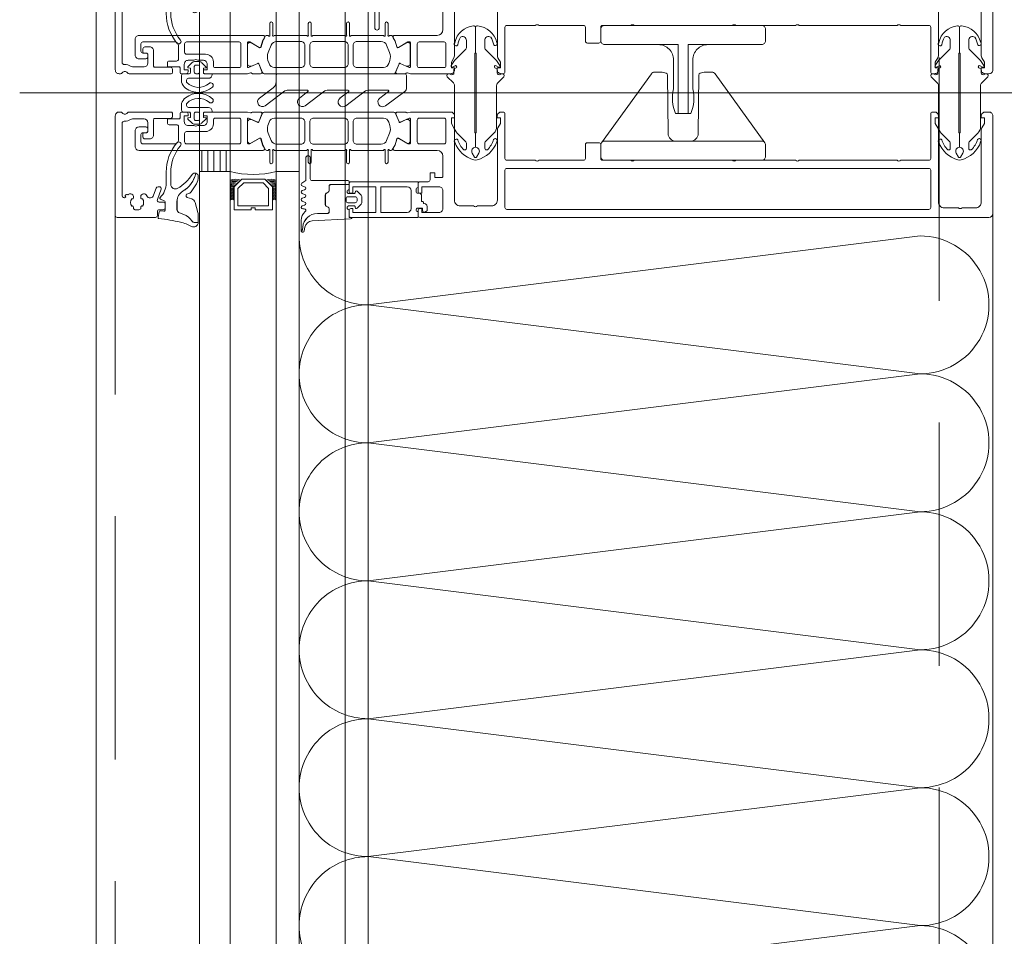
# Model space of a CAD drawing. Header units: millimetres. Extents: x 213386 to 459888, y 74252 to 208052.
# Tile 58 of 256: x 373017 to 373274, y 147737 to 147976. Entities that reach past the tile are written whole.
import ezdxf

# ---------------------------------------------------------------- set-up
doc = ezdxf.new("R2010")
doc.units = ezdxf.units.MM
doc.linetypes.add('ČÁRKOVANÁ', pattern=[19.05, 12.7, -6.35])
doc.layers.add('FASÁDA DETAILNÍ', color=255, linetype='Continuous', lineweight=0)

# ---------------------------------------------------------------- blocks, each defined once
blk = doc.blocks.new('244748_a')
blk.add_lwpolyline([(8.32, -1.69, 0.082248), (6.34, -0.9, -1.09695), (6.94, -0.1, -0.315353), (11.26, -5.15, -0.480529), (10.87, -5.64), (4.27, -5.64), (4.08, -5.45), (-16.53, -5.45), (-16.72, -5.64), (-20.43, -5.64, 0.574019), (-21.93, -4.78), (-22.99, -5.4, 0.524827), (-22.99, -5.9), (-21.93, -6.52, 0.574021), (-20.43, -5.66), (-16.72, -5.66), (-16.53, -5.85), (4.08, -5.85), (4.27, -5.66), (10.87, -5.66, -0.480529), (11.26, -6.15, -0.326229), (6.88, -11.09, -1.09695), (6.28, -10.3, 0.081457), (8.32, -9.61, 0.599203), (7.48, -8.05), (5.52, -8.05, 0.198965), (5.17, -8.2), (2.22, -11.15), (0.93, -12.01, -0.738038), (0.51, -11.62), (0.87, -11, 1), (0.35, -10.7), (0, -11.3), (-0.98, -11.3, 0.619205), (-1.45, -12.06), (-1.28, -12.43, -0.808139), (-2.04, -13.04), (-3.63, -11.44, 0.198906), (-4.34, -11.15), (-14.99, -11.15, -0.198936), (-16.76, -10.42), (-18.98, -8.2, 0.198942), (-19.33, -8.05), (-20.67, -8.05, 0.500217), (-21.09, -8.73, 0.122037), (-18.5, -10.27, -1.093735), (-19.1, -11.07, -0.240768), (-23.7, -6.07, -0.106226), (-23.7, -5.23, -0.256232), (-19, -0.13, -1.093735), (-18.4, -0.92, 0.116856), (-21.09, -2.57, 0.500217), (-20.67, -3.25), (-19.33, -3.25, 0.198942), (-18.98, -3.1), (-16.75, -0.88, -0.198936), (-14.99, -0.15), (-4.34, -0.15, 0.198907), (-3.63, 0.14), (-2.04, 1.74, -0.808139), (-1.28, 1.13), (-1.45, 0.76, 0.619205), (-0.98, 0), (0, 0), (0.35, -0.6, 1), (0.87, -0.3), (0.51, 0.32, -0.738038), (0.93, 0.71), (2.22, -0.15), (5.17, -3.1, 0.198965), (5.52, -3.25), (7.48, -3.25, 0.599203)], format="xyb", close=True)
blk = doc.blocks.new('236134_0100_s_v')
for points in [[(22.8, -23), (22.8, -5), (42, -5, 0.414214), (43, -4), (43, -1, 0.414214), (42, 0), (1, 0, 0.414214), (0, -1), (0, -4, 0.414214), (1, -5), (20.2, -5), (20.2, -23)], [(15, -5, -0.414214), (19, -9), (19, -16.57, 0.165764), (19.53, -23), (23.47, -23, 0.165764), (24, -16.57), (24, -9, -0.414214), (28, -5)]]:
    blk.add_lwpolyline(points, format="xyb")
blk = doc.blocks.new('236134_0200_s_v')
for points in [[(19.58, 5, -0.41166), (17.58, 6.98), (17.45, 22.25, 0.344217), (17.07, 22.73), (16, 23), (14, 23, 0.240828), (13.19, 22.59), (0.19, 4.59)], [(23.42, 5, 0.41166), (25.42, 6.98), (25.55, 22.25, -0.344217), (25.93, 22.73), (27, 23), (29, 23, -0.240828), (29.81, 22.59), (42.81, 4.59)]]:
    blk.add_lwpolyline(points, format="xyb")
blk.add_lwpolyline([(42, 5), (1, 5, 0.414214), (0, 4), (0, 1, 0.414214), (1, 0), (42, 0, 0.414214), (43, 1), (43, 4, 0.414214)], format="xyb", close=True)
blk = doc.blocks.new('284336')
for points in [[(-0.7, -9.6), (-10, -9.6, 0.414511), (-10.51, -10.11), (-10.51, -15.51, -1), (-11.69, -15.51), (-11.69, -9.6), (-12.69, -8.95, -0.668884), (-12.6, -8.23), (-11.99, -8.01, 0.766384), (-11.99, -7.21), (-12.6, -6.99, -0.76831), (-12.6, -6.23), (-11.99, -6.01, 0.766384), (-11.99, -5.21), (-12.6, -4.99, -0.76831), (-12.6, -4.23), (-11.99, -4.01, 0.766384), (-11.99, -3.21), (-12.6, -2.99, -0.877523), (-12.5, -2.22), (-12.1, -2.22, 0.698129), (-11.83, -1.5, -0.220231), (-12.89, 0.78), (-12.89, 3.45, -0.157143), (-12.82, 3.68), (-12.69, 3.42, -0.067482), (-12.48, 2.53, 0.393136), (-8.66, -1.02), (-6.1, -1.02, -0.414214), (-5.61, -1.51), (-5.61, -2.22, -0.267949), (-5.85, -2.65), (-6.35, -2.93, 0.267949), (-6.61, -3.38), (-6.61, -5.84, 0.267949), (-6.35, -6.29), (-5.85, -6.57, -0.267949), (-5.61, -7), (-5.61, -8.11, 0.414215), (-5.1, -8.62), (-0.41, -8.62), (-0.41, -9.31, -0.414212), (-0.7, -9.6)], [(-0.41, 0), (-0.41, -2, 0.990243), (-0.4, -3.02), (0.9, -3.02, 0.414214), (1.21, -2.71), (1.21, -2.61, -0.668123), (1.71, -2.4), (2.75, -3.45, -0.199004), (2.89, -3.79), (2.89, -5.43, -0.199038), (2.75, -5.77), (1.71, -6.82, -0.668191), (1.21, -6.61), (1.21, -6.51, 0.414214), (0.9, -6.2), (-0.4, -6.2, 0.990269), (-0.41, -7.22), (-0.41, -8.6), (-5.1, -8.6, -0.414215), (-5.59, -8.11), (-5.59, -7, 0.267949), (-5.84, -6.56), (-6.34, -6.27, -0.267949), (-6.59, -5.84), (-6.59, -3.38, -0.267949), (-6.34, -2.95), (-5.84, -2.66, 0.267949), (-5.59, -2.22), (-5.59, -1.51, 0.414214), (-6.1, -1), (-8.66, -1, -0.393156), (-12.46, 2.53, 0.067572), (-12.67, 3.43), (-12.8, 3.7, -0.637545), (-12.12, 3.53), (-11.92, 2.53, 0.344315), (-10.06, 0.91), (0, 0.38, -0.406913), (0.39, 0), (-0.41, 0)], [(1.7, -4.31, 0.414235), (1.2, -3.81), (-0.7, -3.81, 0.414214), (-1.2, -4.31), (-1.2, -4.91, 0.414214), (-0.7, -5.41), (1.2, -5.41, 0.414235), (1.7, -4.91), (1.7, -4.31)]]:
    blk.add_lwpolyline(points, format="xyb", close=True)
blk = doc.blocks.new('nesystémový nástavec 18')
for p, q in [((-18, 6.8), (-18, 8.8)), ((-17.5, 9.3), (-15.36, 9.3)), ((-11, 8), (-17, 8)), ((-17, 8), (-17, 6.3)), ((-15.36, 9.3), (0, 9.3)), ((-11, 1.3), (-11, 8)), ((-2.8, 8), (-9.7, 8)), ((-9.7, 1.3), (-9.7, 8)), ((0, 9.3), (0, 7.8)), ((-17, 6.3), (-17.5, 6.3)), ((-1.8, 2.3), (-1.8, 7)), ((-0.5, 7.3), (-0.5, 6.8)), ((0, 6.3), (0.55, 6.3)), ((0.55, 6.3), (0.95, 5.9)), ((0.95, 5.9), (0.95, 4.8)), ((0.95, 4.8), (0.95, 4.14)), ((0.95, 4.14), (1.2, 4.14)), ((1.4, 3.94), (1.4, 3.84)), ((1.6, 3.64), (1.6, 3.64)), ((2.4, 2.84), (2.4, 1.89)), ((-18, 0.5), (-18, 1.8)), ((-17.5, 2.3), (-17, 2.3)), ((-1.8, 0), (-17.5, 0)), ((-17, 2.3), (-17, 1.3)), ((-17, 1.3), (-11, 1.3)), ((-9.7, 1.3), (-2.8, 1.3)), ((0, 0), (-1.8, 0)), ((-0.4, 2.23), (-0.5, 2.04)), ((-0.5, 2.04), (-0.5, 2)), ((1.2, 2.44), (0, 2.44)), ((0, 1.5), (0, 0)), ((1.2, 1.85), (1.2, 2.44)), ((1.8, 1.37), (1.7, 1.35)), ((2.25, 1.63), (1.8, 1.37))]:
    blk.add_line(p, q)
for centre, radius, start, end in [((-17.5, 8.8), 0.5, 90, 180), ((-15.36, 9.8), 0.5, 270, 270.084), ((-2.8, 7), 1, 0, 90), ((0, 7.3), 0.5, 89.9955, 180.0071), ((-17.5, 6.8), 0.5, 180.0012, 269.9988), ((0, 6.8), 0.5, 179.9949, 270.006), ((0.75, 4.8), 0.2, 359.9656, 0.0344), ((1.2, 3.94), 0.2, 359.9707, 90.0249), ((1.6, 3.84), 0.2, 179.9737, 270.035), ((1.6, 2.84), 0.8, 0.0065, 89.9919), ((-17.5, 1.8), 0.5, 89.999, 180.0002), ((-17.5, 0.5), 0.5, 180, 270), ((-2.8, 2.3), 1, 270, 0), ((0, 2), 0.5, 179.9716, 270.0327), ((0, 1.94), 0.5, 89.9975, 144.0007), ((1.7, 1.85), 0.5, 179.9991, 270), ((2.1, 1.89), 0.3, 299.9815, 0.0183)]:
    blk.add_arc(centre, radius, start, end)
blk = doc.blocks.new('433270')
blk.add_lwpolyline([(1, 0, 0.414364), (0, -1), (0, -1.4, 0.255924), (0.23, -1.83, -0.547723), (0.23, -3.17, 0.255924), (0, -3.6), (0, -14.6, 0.414214), (0.3, -14.9), (1.2, -14.9, 0.414214), (1.7, -14.4), (1.7, -10.3, -0.414214), (2, -10), (6, -10, 0.414248), (7, -9), (7, -7.7, 0.414179), (6.5, -7.2), (5.7, -7.2, 0.414232), (5.4, -7.5), (5.4, -8.2, -0.414198), (5.1, -8.5), (2.8, -8.5, -0.414204), (1.8, -7.5), (1.8, -4.49, -0.147432), (1.97, -3.94, 0.147461), (2.4, -2.5), (2.4, -2.3, -0.414214), (2.9, -1.8), (21.87, -1.8, -0.668178), (22.22, -2.65), (22.16, -2.72, 1), (21.59, -3.29), (21.52, -3.35, 0.198912), (21.38, -3.71), (21.38, -4.05, 0.414214), (22.08, -4.75), (22.38, -4.75, 0.576988), (22.64, -4.3, -0.311246), (24.56, -4.3, 0.576988), (24.82, -4.75), (25.3, -4.75, -0.260065), (25.3, -6.65), (24.82, -6.65, 0.576988), (24.56, -7.1, -0.311246), (22.64, -7.1, 0.576988), (22.38, -6.65), (22.08, -6.65, 0.414214), (21.38, -7.35), (21.38, -7.61, 0.267949), (21.63, -8.04), (21.89, -8.2, -0.637047), (21.73, -10), (19.83, -10.7, 0.315299), (19.5, -11.17), (19.5, -11.49, 0.520567), (20.17, -11.96), (22.83, -10.99, -0.520567), (23.5, -11.46), (23.5, -12.5, 0.414062), (24, -13), (25, -13, 0.414186), (25.5, -12.5), (25.5, -11.5, -0.414182), (26, -11), (27, -11, 0.414214), (27.5, -10.5), (27.5, -0.5, 0.414214), (27, 0), (1, 0)], format="xyb", close=True)
blk = doc.blocks.new('284325')
for points in [[(0.84, -5.23, -0.560316), (0.94, -4.73), (1.94, -4.36, 0.3153), (2.14, -4.08), (2.14, -1.89, 0.451558), (1.8, -1.59), (0.9, -1.7, -0.399586), (0.57, -1.46), (0.3, -0.07, -0.415977), (0.53, 0.29, 0.024107), (6.15, 1.24, 0.076636), (8.99, 2.34, -0.577615), (10.79, 1.3), (10.02, 1.37, 0.283171), (9.08, 0.9, -0.168429), (7.07, -0.74), (5.9, -1.16, 0.315302), (5.24, -2.1), (5.24, -4.21, 0.269719), (6.76, -6.82, -0.194797), (10.18, -11.53, -0.342663), (9.17, -11.17, 0.119207), (5.43, -7.59, 0.578571), (3.63, -8.62), (3.63, -11.77, 0.176415), (6.16, -18.72, -1), (5.24, -19.49, -0.176415), (2.43, -11.77), (2.43, -8.89, 0.208286), (0.84, -5.23)], [(8.95, -6.65), (10.32, -8.78, -0.134555), (10.79, -10.63, -0.339795), (10.19, -11.53, 0.194788), (6.76, -6.81, -0.269736), (5.25, -4.21), (5.25, -2.1, -0.315302), (5.9, -1.17), (7.07, -0.74, 0.168429), (9.09, 0.89, -0.283167), (10.01, 1.36), (10.79, 1.29), (10.79, -0.74, -0.070852), (10.71, -1.3), (9.95, -3.93, -0.241839), (9.08, -4.83), (7.93, -5.22, 0.836024), (8.08, -6.19), (8.11, -6.19, -0.255349), (8.95, -6.65)]]:
    blk.add_lwpolyline(points, format="xyb", close=True)
blk = doc.blocks.new('*U4004')
for points in [[(0, 0, 0.414243), (0.1, 0.1), (0, 0.9, -1.0001), (0.2, 0.9), (0.1, 0.1, 0.414228), (0.2, 0, 0.414228)], [(0.2, 0, 0.414243), (0.3, 0.1), (0.2, 0.9, -1.0001), (0.4, 0.9), (0.3, 0.1, 0.414228), (0.4, 0, 0.414228)], [(0.4, 0, 0.414243), (0.5, 0.1), (0.4, 0.9, -1.0001), (0.6, 0.9), (0.5, 0.1, 0.414228), (0.6, 0, 0.414228)], [(0.6, 0, 0.414243), (0.7, 0.1), (0.6, 0.9, -1.0001), (0.8, 0.9), (0.7, 0.1, 0.414228), (0.8, 0, 0.414228)], [(0.8, 0, 0.414243), (0.9, 0.1), (0.8, 0.9, -1.0001), (1, 0.9), (0.9, 0.1, 0.414228), (1, 0, 0.414228)], [(1, 0, 0.414243), (1.1, 0.1), (1, 0.9, -1.0001), (1.2, 0.9), (1.1, 0.1, 0.414228), (1.2, 0, 0.414228)], [(1.2, 0, 0.414243), (1.3, 0.1), (1.2, 0.9, -1.0001), (1.4, 0.9), (1.3, 0.1, 0.414228), (1.4, 0, 0.414228)], [(1.4, 0, 0.414243), (1.5, 0.1), (1.4, 0.9, -1.0001), (1.6, 0.9), (1.5, 0.1, 0.414228), (1.6, 0, 0.414228)], [(1.6, 0, 0.414243), (1.7, 0.1), (1.6, 0.9, -1.0001), (1.8, 0.9), (1.7, 0.1, 0.414228), (1.8, 0, 0.414228)], [(1.8, 0, 0.414243), (1.9, 0.1), (1.8001, 0.9, -1.0001), (2, 0.9), (1.9001, 0.1, 0.414228), (2, 0, 0.414228)]]:
    blk.add_lwpolyline(points, format="xyb")
blk = doc.blocks.new('288126')
for points in [[(-16.5, 0), (16.5, 0)], [(-17, -2.08), (-17, -0.5)], [(17, -0.5), (17, -3.8)], [(-21.36, -6.34), (-17.8, -3.69)], [(-14.71, -4.5), (-19.87, -8.34)], [(-8.83, -4.3), (-14.11, -4.3)], [(-10.96, -6.34), (-8.71, -4.66)], [(-4.31, -4.5), (-9.47, -8.34)], [(1.81, -4.3), (-3.71, -4.3)], [(-0.35, -6.36), (1.93, -4.66)], [(6.33, -4.5), (1.14, -8.37)], [(12.21, -4.3), (6.93, -4.3)], [(10.05, -6.36), (12.33, -4.66)], [(16.6, -4.6), (11.54, -8.37)]]:
    blk.add_lwpolyline(points)
for centre, radius, start, end in [((16.5, -0.5), 0.5, 0, 90), ((-16.5, -0.5), 0.5, 90, 180), ((16, -3.8), 1, 306.7059, 0), ((-20.61, -7.34), 1.25, 126.7059, 306.7059), ((-10.21, -7.34), 1.25, 126.7059, 306.7059), ((0.4, -7.37), 1.25, 126.7059, 306.7059), ((10.8, -7.37), 1.25, 126.7059, 306.7059)]:
    blk.add_arc(centre, radius, start, end)
at = {"extrusion": (0, 0, -1)}
for centre, radius, start, end in [((19, -2.08), 2, 180, 233.2941), ((14.11, -5.3), 1, 53.2941, 90), ((8.83, -4.5), 0.2, 90, 233.2941), ((3.71, -5.3), 1, 53.2941, 90), ((-1.81, -4.5), 0.2, 90, 233.2941), ((-6.93, -5.3), 1, 53.2941, 90), ((-12.21, -4.5), 0.2, 90, 233.2941)]:
    blk.add_arc(centre, radius, start, end, dxfattribs=at)
blk = doc.blocks.new('246426')
for points in [[(-1.84, 0.64), (-2.86, -0.38, 0.198926), (-3.15, -1.09), (-3.15, -2.31, 0.198926), (-2.86, -3.02), (-1.84, -4.04, 0.637051), (-1.5, -3.92), (-1.45, -3.4), (-0.3, -3.4, -0.41484), (0, -3.7), (0, -5.19, 0.414232), (0.5, -5.69), (2.14, -5.69, 0.071862), (2.2, -5.68, 0.157876), (3.73, -4.64, 0.360336), (3.48, 2.39, 0.964062), (2.54, 1.48, -0.403385), (2.25, -4.34, -0.190964), (2.11, -4.39), (1.7, -4.39, -0.414214), (1.2, -3.89), (1.2, 1.31, 0.414201), (0.2, 2.31), (0, 2.31), (0, 0.3, -0.414214), (-0.3, 0), (-1.45, 0), (-1.5, 0.52, 0.637051), (-1.84, 0.64)], [(-2.25, -1.4, -0.414214), (-1.85, -1), (-0.4, -1, -0.414214), (0, -1.4), (0, -2, -0.414214), (-0.4, -2.4), (-1.85, -2.4, -0.414214), (-2.25, -2), (-2.25, -1.4)]]:
    blk.add_lwpolyline(points, format="xyb", close=True)

msp = doc.modelspace()

# ---------------------------------------------------------------- hatches: boundary and pattern name
at = {"layer": 'FASÁDA DETAILNÍ'}
h = msp.add_hatch(dxfattribs=at)
h.set_pattern_fill('ANSI31', color=256, scale=0.5, angle=585)
h.set_pattern_definition([(270, (440451.9952, 137622.2332), (1.5875, -8e-16), [])])
h.paths.add_polyline_path([(373071.638, 147936.654), (373071.638, 147942.154), (373063.638, 147942.154), (373063.638, 147936.654)])

# ---------------------------------------------------------------- linework, layer by layer
for p, q in [((373036.638, 145492.154), (373036.638, 169172.154)), ((373063.638, 145492.154), (373063.638, 169172.154)), ((373071.638, 169172.154), (373071.638, 145492.154)), ((373083.638, 145492.154), (373083.638, 169172.154)), ((373089.638, 169172.154), (373089.638, 145492.154)), ((373101.638, 145492.154), (373101.638, 169172.154)), ((373107.638, 169172.154), (373107.638, 145492.154)), ((373016.692, 147957.154), (373384.93, 147957.154)), ((373063.638, 147527.655), (373063.638, 147936.654)), ((373063.638, 147936.654), (373071.638, 147936.654)), ((373071.638, 147936.654), (373071.638, 147527.655)), ((373083.638, 147527.655), (373083.638, 147936.654)), ((373089.638, 147936.654), (373083.638, 147936.654)), ((373089.638, 147936.654), (373089.638, 147527.655))]:
    msp.add_line(p, q, dxfattribs=at)
at = {"layer": 'FASÁDA DETAILNÍ', "linetype": 'ČÁRKOVANÁ', "ltscale": 5}
for p, q in [((373041.638, 145497.154), (373041.638, 169167.154)), ((373256.638, 145712.154), (373256.638, 168952.154))]:
    msp.add_line(p, q, dxfattribs=at)
at = {"layer": 'FASÁDA DETAILNÍ'}
for points in [[(373267.638, 147985.663), (373267.638, 147966.808, 0.1169365), (373267.772, 147966.308), (373268.438, 147965.154), (373268.438, 147963.654), (373267.638, 147963.654), (373267.638, 147963.154, 0.4142136), (373268.638, 147962.154), (373269.638, 147962.154, 0.4142136), (373270.638, 147963.154), (373270.638, 147988.654, 0.4142135)], [(373141.338, 147985.163), (373141.338, 147966.798, 0.1316504), (373141.472, 147966.298), (373142.133, 147965.154), (373142.133, 147963.654), (373141.333, 147963.654), (373141.333, 147963.154, 0.4142136), (373142.333, 147962.154), (373142.838, 147962.154, 0.4142136), (373143.338, 147962.654), (373143.338, 147974.254, -0.4142136), (373143.838, 147974.754), (373151.238, 147974.754, -0.3999851), (373152.238, 147974.754), (373163.838, 147974.754, -0.4142136), (373164.338, 147974.254), (373164.338, 147970.654, 0.4142136), (373164.838, 147970.154), (373167.838, 147970.154, 0.4142136), (373168.338, 147970.654), (373168.338, 147974.254, -0.4142136), (373168.838, 147974.754), (373176.138, 147974.754, -0.38324), (373177.138, 147974.754), (373202.638, 147974.754, -0.38324), (373203.638, 147974.754), (373219.138, 147974.754, -0.38324), (373220.138, 147974.754), (373245.638, 147974.754, -0.38324), (373246.638, 147974.754), (373253.938, 147974.754, -0.4142136), (373254.438, 147974.254), (373254.438, 147962.654, 0.4142136), (373254.938, 147962.154), (373255.438, 147962.154, 0.4142136), (373256.438, 147963.154), (373256.438, 147963.654), (373255.638, 147963.654), (373255.638, 147965.154), (373256.304, 147966.308, 0.1169365), (373256.438, 147966.808), (373256.438, 147985.663, -0.4142315)], [(373127.138, 147978.955), (373127.138, 147973.656, -0.4141667), (373125.638, 147972.156), (373118.641, 147972.154), (373114.54, 147972.155, 0.5773503), (373114.194, 147971.555), (373114.692, 147970.692), (373115.12, 147969.199, 0.4887011), (373115.559, 147969.023), (373118.025, 147970.454), (373118.446, 147970.454, -0.4325656), (373118.641, 147970.254), (373118.641, 147963.95, -0.5483974), (373118.359, 147963.764), (373115.975, 147964.833, 0.4253361), (373115.708, 147964.725), (373114.892, 147962.702, 0.5315629), (373115.262, 147962.152), (373117.327, 147962.152, 0.2313061), (373117.563, 147962.268, -0.3061853), (373117.883, 147962.372), (373118.641, 147962.154), (373129.144, 147962.154, 0.4142136), (373130.144, 147963.154), (373130.144, 147963.654), (373129.344, 147963.654), (373129.344, 147965.154), (373130.004, 147966.298, 0.1316504), (373130.138, 147966.798), (373130.138, 147985.163, -0.4142136)]]:
    msp.add_lwpolyline(points, format="xyb", dxfattribs=at)
for points in [[(373114.299, 147962.154), (373102.388, 147962.154), (373080.477, 147962.154, -0.3058367), (373080.014, 147962.467), (373079.091, 147964.755, 0.4253361), (373078.824, 147964.862), (373077.205, 147964.146, -0.5437525), (373076.148, 147964.83), (373076.148, 147969.734, -0.5781822), (373077.05, 147970.253), (373079.241, 147968.992, 0.4885049), (373079.68, 147969.169), (373080.115, 147970.683), (373080.877, 147972.004, -0.2824777), (373081.153, 147972.154), (373081.598, 147972.154, 1.4470094), (373081.948, 147972.286), (373081.948, 147975.254, -1), (373082.748, 147975.254), (373082.748, 147972.286, 1.4470094), (373083.099, 147972.153), (373091.638, 147972.154, 1.4470094), (373091.988, 147972.286), (373091.988, 147975.254, -1), (373092.788, 147975.254), (373092.788, 147972.286, 1.4470094), (373093.139, 147972.153), (373101.638, 147972.154, 1.4470094), (373101.988, 147972.286), (373101.988, 147975.254, -1), (373102.788, 147975.254), (373102.788, 147972.286, 1.4470094), (373103.139, 147972.153), (373111.678, 147972.154, 1.4470094), (373112.028, 147972.286), (373112.028, 147975.254, -1), (373112.828, 147975.254), (373112.828, 147972.286, 1.4470094), (373113.179, 147972.153), (373113.624, 147972.154, -0.2824777), (373113.9, 147972.004), (373114.662, 147970.683), (373115.096, 147969.169, 0.4885049), (373115.535, 147968.992), (373117.727, 147970.253, -0.5781822), (373118.628, 147969.734), (373118.628, 147964.83, -0.5437525), (373117.572, 147964.146), (373115.953, 147964.862, 0.4253361), (373115.686, 147964.755), (373114.763, 147962.467, -0.3058367), (373114.299, 147962.154)], [(373076.138, 147962.154), (373065.139, 147962.154, -0.4144257), (373064.638, 147962.654), (373064.638, 147963.148), (373065.638, 147963.148), (373065.638, 147964.648, 0.4142136), (373064.638, 147965.648), (373063.138, 147965.648, 0.3999851), (373062.138, 147965.648), (373060.638, 147965.648, 0.4142136), (373059.638, 147964.648), (373059.638, 147963.154), (373060.638, 147963.154), (373060.638, 147962.654, -0.4144559), (373060.138, 147962.154), (373058.838, 147962.156, -0.4139712), (373058.538, 147962.456), (373058.538, 147963.654, 0.4142136), (373058.238, 147963.954), (373055.238, 147963.954), (373055.238, 147964.954, -0.4142136), (373055.738, 147965.454), (373057.638, 147965.454, 0.4142136), (373058.138, 147965.954), (373058.138, 147969.454, 0.4142056), (373057.138, 147970.454), (373048.838, 147970.455, 0.4142063), (373048.338, 147969.955), (373048.338, 147968.054, 0.414219), (373048.838, 147967.554), (373049.638, 147967.554, -0.4142136), (373050.138, 147967.054), (373050.138, 147966.554, -0.4142136), (373049.638, 147966.054), (373047.838, 147966.054, -0.4142136), (373046.838, 147967.054), (373046.838, 147971.154, -0.4142136), (373047.838, 147972.154), (373076.138, 147972.154), (373080.238, 147972.155, -0.5773503), (373080.585, 147971.555), (373080.086, 147970.692), (373079.659, 147969.199, -0.4887011), (373079.219, 147969.023), (373076.754, 147970.454), (373076.333, 147970.454, 0.4325656), (373076.138, 147970.254), (373076.138, 147963.95, 0.5483974), (373076.42, 147963.764), (373078.804, 147964.833, -0.4253361), (373079.071, 147964.725), (373079.887, 147962.702, -0.5315625), (373079.516, 147962.152), (373077.452, 147962.152, -0.2313061), (373077.216, 147962.268, 0.3061853), (373076.896, 147962.372), (373076.138, 147962.154)], [(373073.938, 147970.454), (373060.238, 147970.454, 0.4142136), (373059.738, 147969.954), (373059.738, 147967.748, 0.4142136), (373060.238, 147967.248), (373065.208, 147967.248, -0.4111388), (373067.238, 147965.248), (373067.238, 147964.254, 0.4142136), (373067.738, 147963.754), (373073.938, 147963.754, 0.4142136), (373074.438, 147964.254), (373074.438, 147969.954, 0.4142136), (373073.938, 147970.454)], [(373083.188, 147963.753), (373090.088, 147963.753, 0.4142178), (373091.088, 147964.753), (373091.088, 147969.554, 0.4142178), (373090.088, 147970.554), (373083.726, 147970.554, 0.305619), (373082.336, 147969.616), (373081.557, 147967.692, 0.1764286), (373081.485, 147965.64), (373081.761, 147964.79, 0.3249157), (373083.188, 147963.753)], [(373093.388, 147963.753), (373101.388, 147963.753, 0.4142136), (373102.388, 147964.753), (373102.388, 147969.554, 0.4142136), (373101.388, 147970.554), (373093.388, 147970.554, 0.4142136), (373092.388, 147969.554), (373092.388, 147964.753, 0.4142136), (373093.388, 147963.753)], [(373104.688, 147963.753), (373111.589, 147963.753, 0.3249157), (373113.015, 147964.79), (373113.291, 147965.64, 0.1764286), (373113.219, 147967.692), (373112.441, 147969.616, 0.305619), (373111.05, 147970.554), (373104.688, 147970.554, 0.4142178), (373103.688, 147969.554), (373103.688, 147964.753, 0.4142178), (373104.688, 147963.753)], [(373127.938, 147964.255, -0.4142136), (373127.438, 147963.755), (373120.938, 147963.755, -0.4142136), (373120.438, 147964.255), (373120.438, 147969.955, -0.4142136), (373120.938, 147970.455), (373127.438, 147970.455, -0.4142136), (373127.938, 147969.955), (373127.938, 147964.255)], [(373076.138, 147952.154), (373065.139, 147952.154, 0.4144257), (373064.638, 147951.654), (373064.638, 147951.161), (373065.638, 147951.161), (373065.638, 147949.661, -0.4142136), (373064.638, 147948.661), (373063.138, 147948.661, -0.3999851), (373062.138, 147948.661), (373060.638, 147948.661, -0.4142136), (373059.638, 147949.661), (373059.638, 147951.154), (373060.638, 147951.154), (373060.638, 147951.654, 0.4144559), (373060.138, 147952.154), (373058.838, 147952.153, 0.4139712), (373058.538, 147951.853), (373058.538, 147950.655, -0.4142136), (373058.238, 147950.355), (373055.238, 147950.355), (373055.238, 147949.355, 0.4142136), (373055.738, 147948.855), (373057.638, 147948.855, -0.4142136), (373058.138, 147948.355), (373058.138, 147944.855, -0.4142056), (373057.138, 147943.855), (373048.838, 147943.854, -0.4142063), (373048.338, 147944.354), (373048.338, 147946.254, -0.414219), (373048.838, 147946.754), (373049.638, 147946.754, 0.4142136), (373050.138, 147947.254), (373050.138, 147947.754, 0.4142136), (373049.638, 147948.254), (373047.838, 147948.254, 0.4142136), (373046.838, 147947.254), (373046.838, 147943.154, 0.4142136), (373047.838, 147942.154), (373076.138, 147942.154), (373080.238, 147942.154, 0.5773503), (373080.585, 147942.754), (373080.086, 147943.617), (373079.659, 147945.11, 0.4887011), (373079.219, 147945.286), (373076.754, 147943.854), (373076.333, 147943.854, -0.4325656), (373076.138, 147944.054), (373076.138, 147950.359, -0.5483974), (373076.42, 147950.545), (373078.804, 147949.476, 0.4253361), (373079.071, 147949.584), (373079.887, 147951.607, 0.5315625), (373079.516, 147952.157), (373077.452, 147952.157, 0.2313061), (373077.216, 147952.041, -0.3061853), (373076.896, 147951.937), (373076.138, 147952.154)], [(373114.299, 147952.154), (373102.388, 147952.155), (373080.477, 147952.154, 0.3058367), (373080.014, 147951.842), (373079.091, 147949.554, -0.4253361), (373078.824, 147949.447), (373077.205, 147950.163, 0.5437525), (373076.148, 147949.479), (373076.148, 147944.574, 0.5781822), (373077.05, 147944.056), (373079.241, 147945.317, -0.4885049), (373079.68, 147945.14), (373080.115, 147943.626), (373080.877, 147942.305, 0.2824777), (373081.153, 147942.155), (373081.598, 147942.155, -1.4470094), (373081.948, 147942.023), (373081.948, 147939.055, 1), (373082.748, 147939.055), (373082.748, 147942.023, -1.4470094), (373083.099, 147942.156), (373091.638, 147942.155, -1.4470094), (373091.988, 147942.023), (373091.988, 147939.055, 1), (373092.788, 147939.055), (373092.788, 147942.023, -1.4470094), (373093.139, 147942.156), (373101.638, 147942.155, -1.4470094), (373101.988, 147942.023), (373101.988, 147939.055, 1), (373102.788, 147939.055), (373102.788, 147942.023, -1.4470094), (373103.139, 147942.156), (373111.678, 147942.155, -1.4470094), (373112.028, 147942.023), (373112.028, 147939.055, 1), (373112.828, 147939.055), (373112.828, 147942.023, -1.4470094), (373113.179, 147942.156), (373113.624, 147942.155, 0.2824777), (373113.9, 147942.305), (373114.662, 147943.626), (373115.096, 147945.14, -0.4885049), (373115.535, 147945.317), (373117.727, 147944.056, 0.5781822), (373118.628, 147944.574), (373118.628, 147949.479, 0.5437525), (373117.572, 147950.163), (373115.953, 147949.447, -0.4253361), (373115.686, 147949.554), (373114.763, 147951.842, 0.3058367), (373114.299, 147952.154)], [(373269.638, 147924.654), (373121.138, 147924.654, -0.4142136), (373120.638, 147925.154), (373120.638, 147926.454, -0.4142197), (373121.138, 147926.954), (373121.638, 147926.954), (373121.638, 147925.954), (373126.138, 147925.954, 0.4142136), (373127.138, 147926.954), (373127.138, 147931.654, 0.4142136), (373126.138, 147932.654), (373121.638, 147932.654), (373121.638, 147930.954), (373121.138, 147930.954, -0.4142012), (373120.638, 147931.454), (373120.638, 147933.454, -0.4142136), (373121.138, 147933.954), (373123.282, 147933.954, 0.4142136), (373123.782, 147934.454), (373123.782, 147936.254), (373125.033, 147936.254), (373125.033, 147935.054), (373126.838, 147935.054, 0.4142136), (373127.138, 147935.354), (373127.138, 147940.653, 0.4141667), (373125.638, 147942.153), (373118.641, 147942.154), (373114.54, 147942.154, -0.5773503), (373114.194, 147942.754), (373114.692, 147943.617), (373115.12, 147945.11, -0.4887011), (373115.559, 147945.286), (373118.025, 147943.854), (373118.446, 147943.854, 0.4325656), (373118.641, 147944.054), (373118.641, 147950.359, 0.5483974), (373118.359, 147950.545), (373115.975, 147949.476, -0.4253361), (373115.708, 147949.584), (373114.892, 147951.607, -0.5315629), (373115.262, 147952.157), (373117.327, 147952.157, -0.2313061), (373117.563, 147952.041, 0.3061853), (373117.883, 147951.937), (373118.641, 147952.154), (373129.144, 147952.154, -0.4142136), (373130.144, 147951.154), (373130.144, 147950.654), (373129.344, 147950.654), (373129.344, 147949.154), (373130.004, 147948.011, -0.1316504), (373130.138, 147947.511), (373130.138, 147929.146, 0.4142136), (373131.638, 147927.646), (373135.139, 147927.646, 0.3999851), (373136.139, 147927.646), (373139.838, 147927.646, 0.4142136), (373141.338, 147929.146), (373141.338, 147947.511, -0.1316504), (373141.472, 147948.011), (373142.133, 147949.154), (373142.133, 147950.654), (373141.333, 147950.654), (373141.333, 147951.154, -0.4142136), (373142.333, 147952.154), (373142.838, 147952.154, -0.4142136), (373143.338, 147951.654), (373143.338, 147940.054, 0.4142136), (373143.838, 147939.554), (373151.238, 147939.554, 0.3999851), (373152.238, 147939.554), (373163.838, 147939.554, 0.4142136), (373164.338, 147940.054), (373164.338, 147943.654, -0.4142136), (373164.838, 147944.154), (373167.838, 147944.154, -0.4142136), (373168.338, 147943.654), (373168.338, 147940.054, 0.4142136), (373168.838, 147939.554), (373176.138, 147939.554, 0.38324), (373177.138, 147939.554), (373202.638, 147939.554, 0.38324), (373203.638, 147939.554), (373219.138, 147939.554, 0.38324), (373220.138, 147939.554), (373245.638, 147939.554, 0.38324), (373246.638, 147939.554), (373253.938, 147939.554, 0.4142136), (373254.438, 147940.054), (373254.438, 147951.654, -0.4142136), (373254.938, 147952.154), (373255.438, 147952.154, -0.4142136), (373256.438, 147951.154), (373256.438, 147950.654), (373255.638, 147950.654), (373255.638, 147949.154), (373256.304, 147948.001, -0.1169365), (373256.438, 147947.501), (373256.438, 147928.646, 0.4142315), (373257.938, 147927.146), (373261.648, 147927.146, 0.3999851), (373262.648, 147927.146), (373266.138, 147927.146, 0.4142315), (373267.638, 147928.646), (373267.638, 147947.501, -0.1169365), (373267.772, 147948.001), (373268.438, 147949.154), (373268.438, 147950.654), (373267.638, 147950.654), (373267.638, 147951.154, -0.4142136), (373268.638, 147952.154), (373269.638, 147952.154, -0.4142136), (373270.638, 147951.154), (373270.638, 147925.654, -0.4142135), (373269.638, 147924.654)], [(373073.938, 147943.854), (373060.238, 147943.854, -0.4142136), (373059.738, 147944.354), (373059.738, 147946.561, -0.4142136), (373060.238, 147947.061), (373065.208, 147947.061, 0.4111388), (373067.238, 147949.061), (373067.238, 147950.054, -0.4142136), (373067.738, 147950.554), (373073.938, 147950.554, -0.4142136), (373074.438, 147950.054), (373074.438, 147944.354, -0.4142136), (373073.938, 147943.854)], [(373083.188, 147950.555), (373090.088, 147950.556, -0.4142178), (373091.088, 147949.556), (373091.088, 147944.755, -0.4142178), (373090.088, 147943.755), (373083.726, 147943.755, -0.305619), (373082.336, 147944.693), (373081.557, 147946.617, -0.1764286), (373081.485, 147948.669), (373081.761, 147949.519, -0.3249157), (373083.188, 147950.555)], [(373093.388, 147950.555), (373101.388, 147950.555, -0.4142136), (373102.388, 147949.555), (373102.388, 147944.755, -0.4142136), (373101.388, 147943.755), (373093.388, 147943.755, -0.4142136), (373092.388, 147944.755), (373092.388, 147949.555, -0.4142136), (373093.388, 147950.555)], [(373104.688, 147950.556), (373111.589, 147950.555, -0.3249157), (373113.015, 147949.519), (373113.291, 147948.669, -0.1764286), (373113.219, 147946.617), (373112.441, 147944.693, -0.305619), (373111.05, 147943.755), (373104.688, 147943.755, -0.4142178), (373103.688, 147944.755), (373103.688, 147949.556, -0.4142178), (373104.688, 147950.556)], [(373127.938, 147950.054, 0.4142136), (373127.438, 147950.554), (373120.938, 147950.554, 0.4142136), (373120.438, 147950.054), (373120.438, 147944.354, 0.4142136), (373120.938, 147943.854), (373127.438, 147943.854, 0.4142136), (373127.938, 147944.354), (373127.938, 147950.054)], [(373143.838, 147926.754), (373253.938, 147926.754, 0.4142136), (373254.438, 147927.254), (373254.438, 147936.954, 0.4142136), (373253.938, 147937.454), (373143.838, 147937.454, 0.4142136), (373143.338, 147936.954), (373143.338, 147927.254, 0.4142136), (373143.838, 147926.754)]]:
    msp.add_lwpolyline(points, format="xyb", close=True, dxfattribs=at)
for points in [[(373063.638, 147936.654), (373063.638, 147942.154), (373071.638, 147942.154), (373071.638, 147936.654)], [(373082.638, 147926.654), (373082.638, 147932.654), (373080.638, 147934.654), (373074.638, 147934.654), (373072.638, 147932.654), (373072.638, 147926.654), (373077.138, 147926.654), (373077.138, 147927.154), (373078.138, 147927.154), (373078.138, 147926.654)], [(373073.638, 147927.654), (373081.638, 147927.654), (373081.638, 147932.24), (373080.224, 147933.654), (373075.191, 147933.654), (373073.638, 147932.24)], [(373270.638, 147538.654), (373270.638, 147925.654)]]:
    msp.add_lwpolyline(points, close=True, dxfattribs=at)
for centre, radius, start, end in [((373077.638, 147958.546), 22.699, 254.67278, 285.32722), ((373072.99, 147931.104), 3.546, 67.29382, 112.40905), ((373072.876, 147931.47), 2.897, 65.30667, 115.29515), ((373082.287, 147931.104), 3.546, 67.59095, 112.70618), ((373082.401, 147931.47), 2.897, 64.70485, 114.69333), ((373072.708, 147931.819), 2.248, 61.52734, 118.40281), ((373072.563, 147932.063), 1.712, 57.29495, 122.68565), ((373072.424, 147932.224), 1.263, 51.96563, 128.49956), ((373072.276, 147932.314), 0.879, 43.99491, 136.49644), ((373072.138, 147932.302), 0.596, 33.03656, 146.96344), ((373072.138, 147932.009), 0.596, 33.03656, 146.96344), ((373072.138, 147931.717), 0.596, 33.03656, 146.96344), ((373072.138, 147931.424), 0.596, 33.03656, 146.96344), ((373072.138, 147931.132), 0.596, 33.03656, 146.96344), ((373082.569, 147931.819), 2.248, 61.59719, 118.47266), ((373082.714, 147932.063), 1.712, 57.31435, 122.70505), ((373082.852, 147932.224), 1.263, 51.50044, 128.03437), ((373083, 147932.314), 0.879, 43.50356, 136.00509), ((373083.138, 147932.302), 0.596, 33.03656, 146.96344), ((373083.138, 147932.009), 0.596, 33.03656, 146.96344), ((373083.138, 147931.717), 0.596, 33.03656, 146.96344), ((373083.138, 147931.424), 0.596, 33.03656, 146.96344), ((373083.138, 147931.132), 0.596, 33.03656, 146.96344), ((373072.138, 147930.839), 0.596, 33.03656, 146.96344), ((373072.138, 147930.547), 0.596, 33.03656, 146.96344), ((373072.138, 147930.254), 0.596, 33.03656, 146.96344), ((373072.138, 147929.962), 0.596, 33.03656, 146.96344), ((373072.138, 147929.669), 0.596, 33.03656, 146.96344), ((373072.138, 147929.377), 0.596, 33.03656, 146.96344), ((373072.138, 147929.084), 0.596, 33.03656, 146.96344), ((373072.138, 147928.792), 0.596, 33.03656, 146.96344), ((373083.138, 147930.839), 0.596, 33.03656, 146.96344), ((373083.138, 147930.547), 0.596, 33.03656, 146.96344), ((373083.138, 147930.254), 0.596, 33.03656, 146.96344), ((373083.138, 147929.962), 0.596, 33.03656, 146.96344), ((373083.138, 147929.669), 0.596, 33.03656, 146.96344), ((373083.138, 147929.377), 0.596, 33.03656, 146.96344), ((373083.138, 147929.084), 0.596, 33.03656, 146.96344), ((373083.138, 147928.792), 0.596, 33.03656, 146.96344)]:
    msp.add_arc(centre, radius, start, end, dxfattribs=at)

# ---------------------------------------------------------------- block references
for name, p in [('284336', (373121.048, 147989.654)), ('284325', (373052.498, 147989.654)), ('236134_0100_s_v', (373168.338, 147974.754)), ('236134_0200_s_v', (373168.338, 147939.554)), ('288126', (373100.628, 147962.154)), ('nesystémový nástavec 18', (373120.638, 147924.654))]:
    msp.add_blockref(name, p, dxfattribs=at)
for name, p, rotation in [('433270', (373041.638, 147962.154), 90), ('246426', (373064.638, 147962.15), 270)]:
    msp.add_blockref(name, p, dxfattribs=dict(at, rotation=rotation))
at = {"layer": 'FASÁDA DETAILNÍ', "xscale": -1}
for name, p, rotation in [('244748_a', (373141.299, 147963.377), 270), ('244748_a', (373267.599, 147963.377), 270), ('246426', (373064.638, 147952.159), 270), ('433270', (373041.638, 147952.155), 90), ('284325', (373052.498, 147924.654), 180), ('284336', (373103.048, 147924.654), 180)]:
    msp.add_blockref(name, p, dxfattribs=dict(at, rotation=rotation))
at = {"layer": 'FASÁDA DETAILNÍ', "xscale": 179.9999932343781, "yscale": 179.9999932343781, "zscale": 179.9999932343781, "rotation": 270}
msp.add_blockref('*U4004', (373089.638, 147919.827), dxfattribs=at)

doc.saveas('drawing.dxf')
